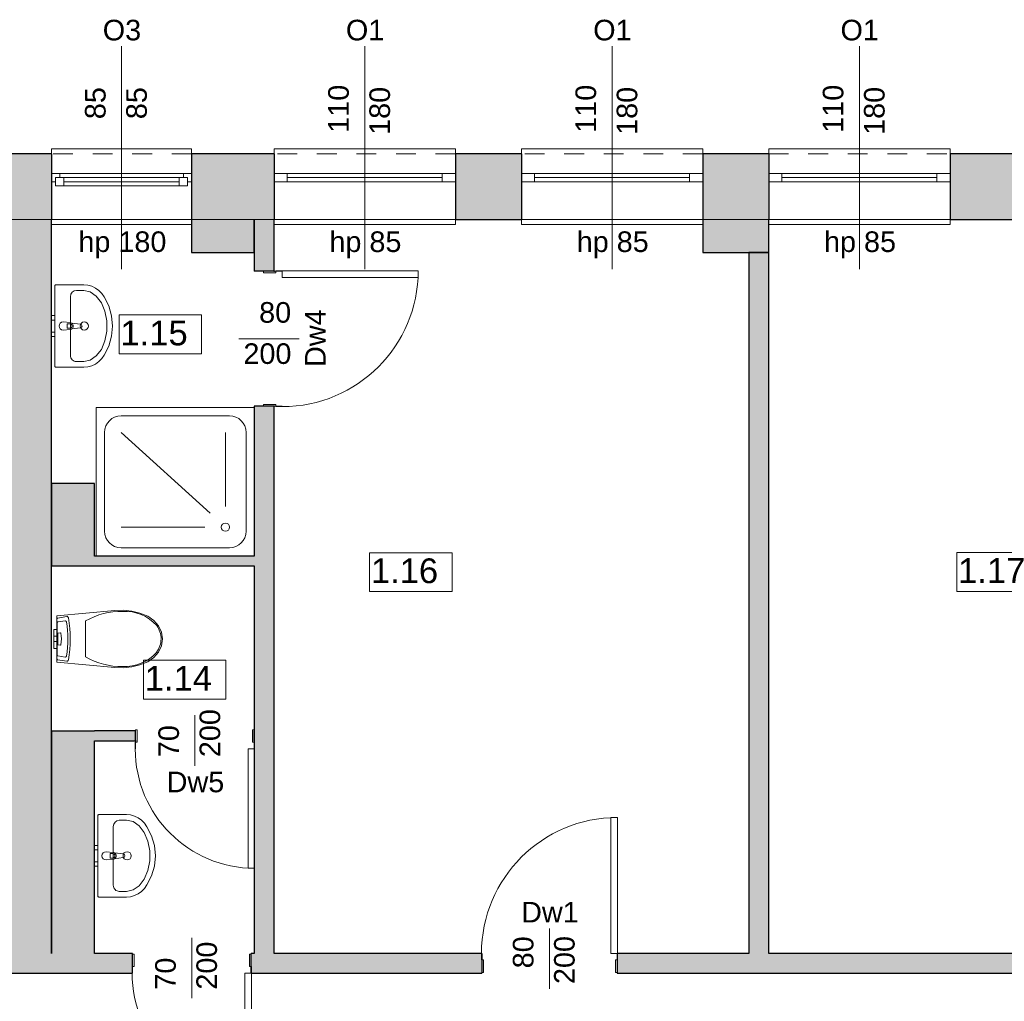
# Model space of a CAD drawing. Header units: centimetres. Extents: x -25572 to 23555, y -2435 to 15405.
# Tile 14 of 134: x 6644 to 7241, y 92 to 687. Entities that reach past the tile are written whole.
import ezdxf

# ---------------------------------------------------------------- set-up
doc = ezdxf.new("R2010")
doc.units = ezdxf.units.CM
doc.header["$MEASUREMENT"] = 0
doc.linetypes.add('Przerywana', pattern=[24, 12, -12])
for name, color, linetype, lineweight in [('Nowe_0_Nr_pióra__75', 6, 'Continuous', 15), ('Nowe_210-A Pomieszczenia_Nr_pióra__41', 7, 'Continuous', 15), ('Nowe_220-A Ściany_Nr_pióra__19', 255, 'Continuous', 0), ('Nowe_220-A Ściany_Nr_pióra__23', 7, 'Continuous', 15), ('Nowe_220-A Ściany_Nr_pióra__27', 7, 'Continuous', 25), ('Nowe_220-A Ściany_Nr_pióra__3', 7, 'Continuous', 13), ('Nowe_220-A Ściany_Nr_pióra__7', 7, 'Continuous', 13), ('Nowe_450-K Stropy_Nr_pióra__89', 7, 'Continuous', 13)]:
    doc.layers.add(name, color=color, linetype=linetype, lineweight=lineweight)
doc.layers.add('Nowe_220-A Ściany_Nr_pióra__45', color=7, linetype='Continuous', lineweight=15, true_color=0x40a5ff)
doc.styles.add('STYL_AUTOMATYCZNY_6', font='arial.ttf')

msp = doc.modelspace()

# ---------------------------------------------------------------- hatches: boundary and pattern name
at = {"layer": 'Nowe_220-A Ściany_Nr_pióra__19', "linetype": 'Continuous', "lineweight": 0}
for points in [[(6596.38, 606), (6596.38, 566), (6663.38, 566), (6663.38, 606)], [(6748.38, 606), (6748.38, 546), (6786.38, 546), (6786.38, 606)], [(6786.38, 606), (6786.38, 566), (6798.38, 566), (6798.38, 606)], [(6908.38, 606), (6908.38, 566), (6948.38, 566), (6948.38, 606)], [(7058.38, 606), (7058.38, 546), (7098.38, 546), (7098.38, 606)], [(7208.38, 606), (7208.38, 566), (7248.38, 566), (7248.38, 606)], [(6663.38, 121), (6663.38, 566), (6639.38, 566), (6639.38, 121)], [(6798.38, 566), (6786.38, 566), (6786.38, 534.8), (6798.38, 534.8)], [(7098.38, 121), (7098.38, 546.12), (7086.38, 546.12), (7086.38, 121)], [(6798.38, 452.8), (6786.38, 452.8), (6786.38, 121), (6798.38, 121)], [(6689.38, 362), (6689.38, 406), (6663.38, 406), (6663.38, 362)], [(6689.38, 362), (6663.38, 356), (6689.38, 356)], [(6689.38, 362), (6663.38, 362), (6663.38, 356)], [(6689.38, 356), (6786.38, 356), (6786.38, 362), (6689.38, 362)], [(6689.38, 256), (6663.38, 256), (6689.38, 250)], [(6663.38, 250), (6689.38, 250), (6663.38, 256)], [(6714.38, 256), (6689.38, 256), (6689.38, 250), (6714.38, 250)], [(6663.38, 250), (6663.38, 121), (6689.38, 121), (6689.38, 250)], [(6663.38, 121), (6639.38, 109), (6663.38, 109)], [(6639.38, 121), (6639.38, 109), (6663.38, 121)], [(6663.38, 109), (6712.43, 109), (6712.43, 121), (6663.38, 121)], [(6784.43, 109), (6924.38, 109), (6924.38, 121), (6784.43, 121)], [(7006.38, 121), (7006.38, 109), (7268.38, 109), (7268.38, 121)]]:
    msp.add_hatch(color=255, dxfattribs=at).paths.add_polyline_path(points)

# ---------------------------------------------------------------- linework, layer by layer
at = {"layer": 'Nowe_0_Nr_pióra__75', "color": 6, "linetype": 'Continuous', "lineweight": 15}
for p, q in [((6682.88, 523.05), (6678.5, 523.05)), ((6686.88, 522.18), (6682.88, 523.05)), ((6690.56, 519.62), (6686.88, 522.18)), ((6693.62, 515.6), (6690.56, 519.62)), ((6674.85, 483.66), (6674.85, 519.26)), ((6695.81, 510.43), (6693.62, 515.6)), ((6696.95, 504.53), (6695.81, 510.43)), ((6672.97, 502.82), (6674.46, 502.82)), ((6672.97, 500.1), (6672.97, 502.82)), ((6696.95, 498.39), (6696.95, 504.53)), ((6674.46, 500.1), (6672.97, 500.1)), ((6695.81, 492.49), (6696.95, 498.39)), ((6693.62, 487.32), (6695.81, 492.49)), ((6690.56, 483.3), (6693.62, 487.32)), ((6678.5, 479.87), (6682.88, 479.87)), ((6682.88, 479.87), (6686.88, 480.74)), ((6686.88, 480.74), (6690.56, 483.3)), ((6771.38, 447), (6705.56, 447)), ((6695.56, 437), (6695.56, 377)), ((6759.6, 387.88), (6705.56, 437)), ((6768.88, 392), (6768.88, 437)), ((6781.38, 377), (6781.38, 437)), ((6756.38, 379.5), (6705.56, 379.5)), ((6705.56, 367), (6771.38, 367)), ((6671.68, 322.72), (6667.17, 322)), ((6684, 322.59), (6684, 311.69)), ((6664.7, 315.72), (6664.7, 317.39)), ((6666.7, 317.39), (6664.7, 317.39)), ((6666.7, 315.72), (6666.7, 317.39)), ((6666.81, 321.58), (6666.81, 301.8)), ((6664.7, 313.29), (6664.7, 315.72)), ((6664.7, 312.82), (6664.7, 313.29)), ((6666.7, 313.29), (6664.7, 313.29)), ((6664.7, 311.69), (6664.7, 312.82)), ((6664.7, 310.56), (6664.7, 311.69)), ((6664.7, 310.09), (6664.7, 310.56)), ((6666.7, 313.29), (6666.7, 315.72)), ((6666.7, 312.82), (6666.7, 313.29)), ((6666.7, 311.69), (6666.7, 312.82)), ((6666.7, 310.56), (6666.7, 311.69)), ((6666.7, 310.09), (6666.7, 310.56)), ((6667.11, 315.06), (6667.11, 308.33)), ((6668.79, 315.47), (6667.24, 315.23)), ((6684, 311.69), (6684, 300.8)), ((6666.7, 310.09), (6664.7, 310.09)), ((6664.7, 307.66), (6664.7, 310.09)), ((6664.7, 305.99), (6664.7, 307.66)), ((6666.7, 305.99), (6664.7, 305.99)), ((6666.7, 307.66), (6666.7, 310.09)), ((6666.7, 305.99), (6666.7, 307.66)), ((6667.24, 308.16), (6668.79, 307.91)), ((6667.17, 301.39), (6671.68, 300.66)), ((6700.85, 162.36), (6700.85, 197.97)), ((6708.88, 201.76), (6704.5, 201.76)), ((6712.88, 200.88), (6708.88, 201.76)), ((6716.56, 198.33), (6712.88, 200.88)), ((6719.62, 194.3), (6716.56, 198.33)), ((6721.81, 189.13), (6719.62, 194.3)), ((6722.95, 183.24), (6721.81, 189.13)), ((6698.97, 181.53), (6700.46, 181.53)), ((6698.97, 178.81), (6698.97, 181.53)), ((6722.95, 177.09), (6722.95, 183.24)), ((6700.46, 178.81), (6698.97, 178.81)), ((6721.81, 171.2), (6722.95, 177.09)), ((6719.62, 166.03), (6721.81, 171.2)), ((6712.88, 159.45), (6716.56, 162)), ((6716.56, 162), (6719.62, 166.03)), ((6704.5, 158.57), (6708.88, 158.57)), ((6708.88, 158.57), (6712.88, 159.45))]:
    msp.add_line(p, q, dxfattribs=at)
for points in [[(6682.88, 526.46), (6666.1, 526.46), (6665.98, 526.45), (6665.86, 526.41), (6665.74, 526.36), (6665.64, 526.28), (6665.55, 526.19), (6665.47, 526.08), (6665.42, 525.96), (6665.39, 525.83), (6665.38, 525.7), (6665.38, 501.46), (6665.38, 477.22), (6665.39, 477.09), (6665.42, 476.96), (6665.47, 476.84), (6665.55, 476.73), (6665.64, 476.64), (6665.74, 476.56), (6665.86, 476.5), (6665.98, 476.47), (6666.1, 476.46), (6682.88, 476.46), (6685.35, 476.68), (6687.74, 477.34), (6690, 478.42), (6692.04, 479.88), (6693.81, 481.69), (6695.25, 483.78), (6698.06, 489.29), (6699.79, 495.26), (6700.38, 501.46), (6699.79, 507.66), (6698.06, 513.63), (6695.25, 519.14), (6693.81, 521.23), (6692.04, 523.04), (6690, 524.5), (6687.74, 525.58), (6685.35, 526.24)], [(6665.38, 505.11), (6665.38, 507.81), (6663.38, 507.81), (6663.38, 505.11)], [(6665.38, 495.11), (6665.38, 497.81), (6663.38, 497.81), (6663.38, 495.11)], [(6786.38, 452), (6690.56, 452), (6690.56, 362), (6786.38, 362)], [(6712.04, 294.75), (6717.02, 295.99), (6721.71, 297.89), (6725.43, 300.45), (6728.28, 303.76), (6730.08, 307.59), (6730.7, 311.69), (6730.08, 315.8), (6728.28, 319.63), (6725.43, 322.93), (6721.71, 325.49), (6717.02, 327.39), (6712.04, 328.63), (6706.91, 329.18), (6701.74, 329.03), (6666.7, 325.79), (6666.7, 297.59), (6701.74, 294.36), (6706.91, 294.2)], [(6674.1, 302.11), (6674.43, 305.29), (6674.63, 308.49), (6674.7, 311.69), (6674.63, 314.9), (6674.43, 318.09), (6674.1, 321.27), (6673.64, 324.43), (6673.52, 324.78), (6673.3, 325.06), (6673.01, 325.21), (6672.69, 325.23), (6667.07, 324.33), (6666.92, 324.27), (6666.8, 324.16), (6666.73, 324.01), (6666.7, 323.83), (6666.7, 299.55), (6666.73, 299.37), (6666.8, 299.22), (6666.92, 299.11), (6667.07, 299.05), (6672.69, 298.15), (6673.01, 298.17), (6673.3, 298.33), (6673.52, 298.6), (6673.64, 298.95)], [(6708.88, 205.17), (6692.1, 205.17), (6691.98, 205.15), (6691.86, 205.12), (6691.74, 205.06), (6691.64, 204.99), (6691.55, 204.89), (6691.47, 204.79), (6691.42, 204.67), (6691.39, 204.54), (6691.38, 204.41), (6691.38, 180.17), (6691.38, 155.92), (6691.39, 155.79), (6691.42, 155.66), (6691.47, 155.54), (6691.55, 155.44), (6691.64, 155.34), (6691.74, 155.27), (6691.86, 155.21), (6691.98, 155.18), (6692.1, 155.17), (6708.88, 155.17), (6711.35, 155.39), (6713.74, 156.05), (6716, 157.12), (6718.04, 158.59), (6719.81, 160.39), (6721.25, 162.49), (6724.06, 167.99), (6725.79, 173.96), (6726.38, 180.17), (6725.79, 186.37), (6724.06, 192.34), (6721.25, 197.84), (6719.81, 199.94), (6718.04, 201.74), (6716, 203.21), (6713.74, 204.28), (6711.35, 204.94)], [(6691.38, 183.82), (6691.38, 186.52), (6689.38, 186.52), (6689.38, 183.82)], [(6691.38, 173.82), (6691.38, 176.52), (6689.38, 176.52), (6689.38, 173.82)]]:
    msp.add_lwpolyline(points, close=True, dxfattribs=at)
for points in [[(6670.48, 498.96), (6674.68, 499.36, 0.12102), (6675.63, 499.69), (6680.92, 500.35, 0.882566), (6680.92, 502.57), (6675.63, 503.23, 0.12102), (6674.68, 503.56), (6670.48, 503.96, 1)], [(6696.48, 177.67), (6700.68, 178.07, 0.12102), (6701.63, 178.39), (6706.92, 179.06, 0.882566), (6706.92, 181.28), (6701.63, 181.94, 0.12102), (6700.68, 182.27), (6696.48, 182.67, 1)]]:
    msp.add_lwpolyline(points, format="xyb", close=True, dxfattribs=at)
for centre in [(6683.24, 501.46), (6768.88, 379.5), (6709.24, 180.17)]:
    msp.add_circle(centre, 2.5, dxfattribs=at)
for centre, radius, start, end in [((6674.46, 501.46), 1.36, 270, 90), ((6674.49, 501.46), 2.11, 302.77103, 57.22897), ((6705.56, 437), 10, 90, 180), ((6771.38, 437), 10, 0, 90), ((6705.56, 377), 10, 180, 270), ((6771.38, 377), 10, 270, 0), ((6700.46, 180.17), 1.36, 270, 90), ((6700.49, 180.17), 2.11, 302.77103, 57.22897)]:
    msp.add_arc(centre, radius, start, end, dxfattribs=at)
for centre, major_axis, ratio, start_param, end_param in [((6678.5, 519.26), (0, 3.79), 0.9625, 0, 1.570796), ((6678.5, 483.66), (0, 3.79), 0.9625, 1.570796, 3.141593), ((6705.49, 285.88), (42.55, 0), 0.999377, 1.547178, 2.100199), ((6707.93, 302.74), (25.71, 0), 0.999377, 0.725935, 1.626524), ((6671.79, 321.95), (0, 0.78), 0.851064, 4.845981, 6.446102), ((6667.16, 321.58), (0, 0.42), 0.851064, 6.254649, 7.840563), ((6626.8, 311.69), (0, 54.63), 0.851064, 4.52152, 4.903258), ((6715.98, 311.61), (13.86, 0), 0.999377, 0.005861, 0.632505), ((6667.26, 315.06), (0, 0.172), 0.851064, 0.13597, 1.57062), ((6668.82, 315.2), (0, 0.281), 0.851064, 5.059777, 6.425172), ((6653.19, 311.69), (0, 18.98), 0.851064, 4.521515, 4.903263), ((6715.97, 311.77), (13.86, 0), 0.999377, 5.650681, 6.277325), ((6667.26, 308.33), (0, 0.172), 0.851064, 1.570973, 3.005623), ((6668.82, 308.19), (0, 0.281), 0.851064, 2.999606, 4.365001), ((6667.16, 301.81), (0, 0.42), 0.851064, 1.584215, 3.170129), ((6671.79, 301.43), (0, 0.78), 0.851064, 2.978676, 4.578797), ((6705.49, 337.5), (42.55, 0), 0.999377, 4.182984, 4.736005), ((6707.93, 320.64), (25.71, 0), 0.999377, 4.656658, 5.557246), ((6704.5, 197.97), (0, 3.79), 0.9625, 0, 1.570796), ((6704.5, 162.36), (0, 3.79), 0.9625, 1.570796, 3.141593)]:
    msp.add_ellipse(centre, major_axis=major_axis, ratio=ratio, start_param=start_param, end_param=end_param, dxfattribs=at)
at = {"layer": 'Nowe_210-A Pomieszczenia_Nr_pióra__41', "color": 7, "linetype": 'Continuous', "lineweight": 15}
for p, q in [((6704.42, 508.18), (6754.45, 508.18)), ((6704.42, 484.61), (6704.42, 508.18)), ((6754.45, 508.18), (6754.45, 484.61)), ((6754.45, 484.61), (6704.42, 484.61)), ((6856.32, 363.98), (6906.35, 363.98)), ((6856.32, 340.4), (6856.32, 363.98)), ((6906.35, 363.98), (6906.35, 340.4)), ((7212.47, 364.13), (7262.5, 364.13)), ((7212.47, 340.56), (7212.47, 364.13)), ((7262.5, 340.56), (7212.47, 340.56)), ((6906.35, 340.4), (6856.32, 340.4)), ((6719.15, 298.76), (6769.19, 298.76)), ((6719.15, 275.19), (6719.15, 298.76)), ((6769.19, 298.76), (6769.19, 275.19)), ((6769.19, 275.19), (6719.15, 275.19))]:
    msp.add_line(p, q, dxfattribs=at)
at = {"layer": 'Nowe_220-A Ściany_Nr_pióra__23', "color": 7, "linetype": 'Continuous', "lineweight": 15}
for p, q in [((6663.38, 594), (6668.38, 594)), ((6668.38, 591.5), (6665.88, 591.5)), ((6665.88, 591.5), (6665.88, 589)), ((6665.88, 591.5), (6670.88, 591.5)), ((6665.88, 586.5), (6665.88, 591.5)), ((6668.38, 594), (6668.38, 591.5)), ((6670.88, 591.5), (6670.88, 586.5)), ((6670.88, 591.5), (6740.88, 591.5)), ((6740.88, 586.5), (6740.88, 591.5)), ((6740.88, 591.5), (6745.88, 591.5)), ((6743.38, 591.5), (6743.38, 594)), ((6743.38, 594), (6748.38, 594)), ((6745.88, 591.5), (6743.38, 591.5)), ((6745.88, 589), (6745.88, 591.5)), ((6745.88, 591.5), (6745.88, 586.5)), ((6798.38, 594), (6806.38, 594)), ((6806.38, 594), (6806.38, 589)), ((6900.38, 589), (6900.38, 594)), ((6900.38, 594), (6908.38, 594)), ((6948.38, 594), (6956.38, 594)), ((6956.38, 594), (6956.38, 589)), ((7050.38, 589), (7050.38, 594)), ((7050.38, 594), (7058.38, 594)), ((7106.38, 594), (7098.38, 594)), ((7106.38, 589), (7106.38, 594)), ((7208.38, 594), (7200.38, 594)), ((7200.38, 594), (7200.38, 589)), ((6665.88, 589), (6663.38, 589)), ((6670.88, 586.5), (6665.88, 586.5)), ((6740.88, 589), (6670.88, 589)), ((6740.88, 586.5), (6670.88, 586.5)), ((6745.88, 586.5), (6740.88, 586.5)), ((6748.38, 589), (6745.88, 589)), ((6806.38, 589), (6798.38, 589)), ((6908.38, 589), (6900.38, 589)), ((6956.38, 589), (6948.38, 589)), ((7058.38, 589), (7050.38, 589)), ((7098.38, 589), (7106.38, 589)), ((7200.38, 589), (7208.38, 589)), ((6791.88, 534.8), (6803.38, 534.8)), ((6791.88, 533.8), (6791.88, 534.8)), ((6799.38, 533.8), (6791.88, 533.8)), ((6803.38, 535), (6799.38, 535)), ((6799.38, 535), (6799.38, 533.8)), ((6803.38, 534.8), (6803.38, 535)), ((6791.88, 453.8), (6799.38, 453.8)), ((6791.88, 452.8), (6791.88, 453.8)), ((6803.38, 452.8), (6791.88, 452.8)), ((6799.38, 453.8), (6799.38, 452.6)), ((6799.38, 452.6), (6803.38, 452.6)), ((6803.38, 452.6), (6803.38, 452.8)), ((6714.38, 245), (6714.38, 256.5)), ((6714.38, 256.5), (6715.38, 256.5)), ((6715.38, 256.5), (6715.38, 249)), ((6785.38, 249), (6785.38, 256.5)), ((6785.38, 256.5), (6786.38, 256.5)), ((6786.38, 256.5), (6786.38, 245)), ((6715.38, 249), (6714.18, 249)), ((6714.18, 249), (6714.18, 245)), ((6714.18, 245), (6714.38, 245)), ((6786.58, 249), (6785.38, 249)), ((6786.38, 245), (6786.58, 245)), ((6786.58, 245), (6786.58, 249)), ((6712.43, 109), (6712.43, 120.5)), ((6712.43, 120.5), (6713.43, 120.5)), ((6713.43, 120.5), (6713.43, 113)), ((6783.43, 113), (6783.43, 120.5)), ((6783.43, 120.5), (6784.43, 120.5)), ((6784.43, 120.5), (6784.43, 109)), ((6924.18, 117), (6924.18, 121)), ((6924.18, 121), (6924.38, 121)), ((6924.38, 121), (6924.38, 109.5)), ((7006.38, 109.5), (7006.38, 121)), ((7006.38, 121), (7006.58, 121)), ((7006.58, 121), (7006.58, 117)), ((6925.38, 117), (6924.18, 117)), ((6925.38, 109.5), (6925.38, 117)), ((7006.58, 117), (7005.38, 117)), ((7005.38, 117), (7005.38, 109.5)), ((6713.43, 113), (6712.23, 113)), ((6712.23, 113), (6712.23, 109)), ((6712.23, 109), (6712.43, 109)), ((6784.63, 113), (6783.43, 113)), ((6784.43, 109), (6784.63, 109)), ((6784.63, 109), (6784.63, 113)), ((6924.38, 109.5), (6925.38, 109.5)), ((7005.38, 109.5), (7006.38, 109.5))]:
    msp.add_line(p, q, dxfattribs=at)
at = {"layer": 'Nowe_220-A Ściany_Nr_pióra__27', "color": 7, "linetype": 'Continuous', "lineweight": 25}
for p, q in [((6663.38, 606), (6663.38, 594)), ((6663.38, 606), (6663.38, 594)), ((6748.38, 606), (6748.38, 594)), ((6748.38, 606), (6748.38, 594)), ((6798.38, 606), (6798.38, 594)), ((6798.38, 606), (6798.38, 594)), ((6908.38, 606), (6908.38, 594)), ((6908.38, 606), (6908.38, 594)), ((6948.38, 606), (6948.38, 594)), ((6948.38, 606), (6948.38, 594)), ((7058.38, 606), (7058.38, 594)), ((7058.38, 606), (7058.38, 594)), ((7098.38, 606), (7098.38, 594)), ((7098.38, 606), (7098.38, 594)), ((7208.38, 606), (7208.38, 594)), ((7208.38, 606), (7208.38, 594)), ((6663.38, 594), (6663.38, 589)), ((6663.38, 594), (6663.38, 589)), ((6663.38, 594), (6663.38, 589)), ((6748.38, 594), (6748.38, 589)), ((6748.38, 594), (6748.38, 589)), ((6748.38, 594), (6748.38, 589)), ((6798.38, 594), (6798.38, 589)), ((6798.38, 594), (6798.38, 589)), ((6798.38, 594), (6798.38, 589)), ((6908.38, 594), (6908.38, 589)), ((6908.38, 594), (6908.38, 589)), ((6908.38, 594), (6908.38, 589)), ((6948.38, 594), (6948.38, 589)), ((6948.38, 594), (6948.38, 589)), ((6948.38, 594), (6948.38, 589)), ((7058.38, 594), (7058.38, 589)), ((7058.38, 594), (7058.38, 589)), ((7058.38, 594), (7058.38, 589)), ((7098.38, 594), (7098.38, 589)), ((7098.38, 594), (7098.38, 589)), ((7098.38, 594), (7098.38, 589)), ((7208.38, 594), (7208.38, 589)), ((7208.38, 594), (7208.38, 589)), ((7208.38, 594), (7208.38, 589)), ((6663.38, 589), (6663.38, 566)), ((6663.38, 589), (6663.38, 566)), ((6748.38, 589), (6748.38, 566)), ((6748.38, 589), (6748.38, 566)), ((6798.38, 589), (6798.38, 566)), ((6798.38, 589), (6798.38, 566)), ((6908.38, 589), (6908.38, 566)), ((6908.38, 589), (6908.38, 566)), ((6948.38, 589), (6948.38, 566)), ((6948.38, 589), (6948.38, 566)), ((7058.38, 589), (7058.38, 566)), ((7058.38, 589), (7058.38, 566)), ((7098.38, 589), (7098.38, 566)), ((7098.38, 589), (7098.38, 566)), ((7208.38, 589), (7208.38, 566)), ((7208.38, 589), (7208.38, 566)), ((6791.88, 534.8), (6786.38, 534.8)), ((6791.88, 534.8), (6786.38, 534.8)), ((6798.38, 534.8), (6791.88, 534.8)), ((6798.38, 534.8), (6791.88, 534.8)), ((6798.38, 534.8), (6791.88, 534.8)), ((6791.88, 452.8), (6786.38, 452.8)), ((6791.88, 452.8), (6786.38, 452.8)), ((6798.38, 452.8), (6791.88, 452.8)), ((6798.38, 452.8), (6791.88, 452.8)), ((6798.38, 452.8), (6791.88, 452.8)), ((6714.38, 250), (6714.38, 256)), ((6714.38, 250), (6714.38, 256)), ((6714.38, 250), (6714.38, 256)), ((6786.38, 250), (6786.38, 256)), ((6786.38, 250), (6786.38, 256)), ((6786.38, 250), (6786.38, 256)), ((6712.43, 120.5), (6712.43, 121)), ((6712.43, 120.5), (6712.43, 121)), ((6712.43, 109), (6712.43, 120.5)), ((6712.43, 109), (6712.43, 120.5)), ((6712.43, 109), (6712.43, 120.5)), ((6784.43, 120.5), (6784.43, 121)), ((6784.43, 120.5), (6784.43, 121)), ((6784.43, 109), (6784.43, 120.5)), ((6784.43, 109), (6784.43, 120.5)), ((6784.43, 109), (6784.43, 120.5)), ((6924.38, 121), (6924.38, 109.5)), ((6924.38, 121), (6924.38, 109.5)), ((6924.38, 121), (6924.38, 109.5)), ((7006.38, 121), (7006.38, 109.5)), ((7006.38, 121), (7006.38, 109.5)), ((7006.38, 121), (7006.38, 109.5)), ((6924.38, 109.5), (6924.38, 109)), ((6924.38, 109.5), (6924.38, 109)), ((7006.38, 109.5), (7006.38, 109)), ((7006.38, 109.5), (7006.38, 109))]:
    msp.add_line(p, q, dxfattribs=at)
for points in [[(6663.38, 606), (6596.38, 606)], [(6786.38, 606), (6748.38, 606)], [(6798.38, 606), (6786.38, 606)], [(6948.38, 606), (6908.38, 606)], [(7098.38, 606), (7058.38, 606)], [(7248.38, 606), (7208.38, 606)], [(6663.38, 121), (6663.38, 566)], [(6748.38, 566), (6748.38, 546)], [(6786.38, 566), (6786.38, 534.8)], [(6786.38, 546), (6786.38, 566)], [(6798.38, 534.8), (6798.38, 566)], [(6908.38, 566), (6948.38, 566)], [(7058.38, 566), (7058.38, 546)], [(7098.38, 546), (7098.38, 566)], [(7208.38, 566), (7248.38, 566)], [(6748.38, 546), (6786.38, 546)], [(7058.38, 546), (7098.38, 546)], [(7098.38, 546.12), (7086.38, 546.12)], [(7086.38, 546.12), (7086.38, 121)], [(7098.38, 121), (7098.38, 546.12)], [(6786.38, 452.8), (6786.38, 362)], [(6798.38, 121), (6798.38, 452.8)], [(6689.38, 406), (6663.38, 406)], [(6663.38, 406), (6663.38, 356)], [(6689.38, 362), (6689.38, 406)], [(6786.38, 362), (6689.38, 362)], [(6663.38, 356), (6689.38, 356)], [(6689.38, 356), (6786.38, 356)], [(6786.38, 356), (6786.38, 121)], [(6663.38, 256), (6689.38, 256)], [(6663.38, 256), (6663.38, 121)], [(6714.38, 256), (6689.38, 256)], [(6689.38, 121), (6689.38, 250)], [(6689.38, 250), (6714.38, 250)], [(6712.43, 121), (6689.38, 121)], [(6786.38, 121), (6784.43, 121)], [(6924.38, 121), (6798.38, 121)], [(7086.38, 121), (7006.38, 121)], [(7268.38, 121), (7098.38, 121)], [(6639.38, 109), (6663.38, 109)], [(6663.38, 109), (6712.43, 109)], [(6784.43, 109), (6924.38, 109)], [(7006.38, 109), (7268.38, 109)]]:
    msp.add_lwpolyline(points, dxfattribs=at)
for p in [(6798.38, 534.8), (6798.38, 534.8), (6798.38, 452.8), (6798.38, 452.8), (6714.38, 250), (6714.38, 250), (6786.38, 250), (6786.38, 250)]:
    msp.add_point(p, dxfattribs=at)
at = {"layer": 'Nowe_220-A Ściany_Nr_pióra__3', "color": 7, "linetype": 'Continuous', "lineweight": 13}
for p, q in [((6748.38, 609), (6663.38, 609)), ((6663.38, 609), (6663.38, 606)), ((6748.38, 606), (6748.38, 609)), ((6908.38, 609), (6798.38, 609)), ((6798.38, 609), (6798.38, 606)), ((6908.38, 606), (6908.38, 609)), ((7058.38, 609), (6948.38, 609)), ((6948.38, 609), (6948.38, 606)), ((7058.38, 606), (7058.38, 609)), ((7098.38, 606), (7098.38, 609)), ((7098.38, 609), (7208.38, 609)), ((7208.38, 609), (7208.38, 606)), ((6668.38, 594), (6743.38, 594)), ((6806.38, 594), (6900.38, 594)), ((6900.38, 591.5), (6806.38, 591.5)), ((6956.38, 594), (7050.38, 594)), ((7050.38, 591.5), (6956.38, 591.5)), ((7200.38, 594), (7106.38, 594)), ((7106.38, 591.5), (7200.38, 591.5)), ((6740.88, 586.5), (6670.88, 586.5)), ((6900.38, 589), (6806.38, 589)), ((7050.38, 589), (6956.38, 589)), ((7106.38, 589), (7200.38, 589)), ((6663.38, 563), (6663.38, 566)), ((6748.38, 563), (6663.38, 563)), ((6748.38, 566), (6748.38, 563)), ((6798.38, 563), (6798.38, 566)), ((6908.38, 563), (6798.38, 563)), ((6908.38, 566), (6908.38, 563)), ((6948.38, 563), (6948.38, 566)), ((7058.38, 563), (6948.38, 563)), ((7058.38, 566), (7058.38, 563)), ((7098.38, 566), (7098.38, 563)), ((7098.38, 563), (7208.38, 563)), ((7208.38, 563), (7208.38, 566)), ((6885.78, 535), (6803.38, 535)), ((6803.38, 535), (6803.38, 531)), ((6885.78, 531), (6885.78, 535)), ((6803.38, 531), (6885.78, 531)), ((6786.58, 245), (6782.58, 245)), ((6782.58, 245), (6782.58, 172.6)), ((6786.58, 172.6), (6786.58, 245)), ((7002.58, 121), (7002.58, 203.4)), ((7002.58, 203.4), (7006.58, 203.4)), ((7006.58, 203.4), (7006.58, 121)), ((6782.58, 172.6), (6786.58, 172.6)), ((7006.58, 121), (7002.58, 121)), ((6784.63, 109), (6780.63, 109)), ((6780.63, 109), (6780.63, 36.6)), ((6784.63, 36.6), (6784.63, 109))]:
    msp.add_line(p, q, dxfattribs=at)
at = {"layer": 'Nowe_220-A Ściany_Nr_pióra__3', "color": 7, "linetype": 'Przerywana', "lineweight": 13}
for p, q in [((6748.38, 606), (6663.38, 606)), ((6908.38, 606), (6798.38, 606)), ((7058.38, 606), (6948.38, 606)), ((7098.38, 606), (7208.38, 606)), ((6748.38, 566), (6663.38, 566)), ((6908.38, 566), (6798.38, 566)), ((7058.38, 566), (6948.38, 566)), ((7098.38, 566), (7208.38, 566))]:
    msp.add_line(p, q, dxfattribs=at)
at = {"layer": 'Nowe_220-A Ściany_Nr_pióra__3', "color": 7, "linetype": 'Continuous', "lineweight": 13}
for centre, radius, start, end in [((6803.38, 535), 82.4, 270, 0), ((6786.58, 245), 72.4, 180, 270), ((7006.58, 121), 82.4, 90, 180), ((6784.63, 109), 72.4, 180, 270)]:
    msp.add_arc(centre, radius, start, end, dxfattribs=at)
at = {"layer": 'Nowe_220-A Ściany_Nr_pióra__45', "color": 161, "linetype": 'Continuous', "lineweight": 15, "true_color": 0x40a5ff}
for p, q in [((6705.88, 671.18), (6705.88, 536)), ((6853.38, 671.18), (6853.38, 536)), ((7003.38, 671.18), (7003.38, 536)), ((7153.38, 671.18), (7153.38, 536)), ((6813.55, 493.8), (6776.92, 493.8)), ((6750.38, 234.82), (6750.38, 265.46)), ((6965.38, 136.18), (6965.38, 99.54)), ((6748.43, 93.82), (6748.43, 130.46))]:
    msp.add_line(p, q, dxfattribs=at)
at = {"layer": 'Nowe_450-K Stropy_Nr_pióra__89', "color": 7, "linetype": 'Continuous', "lineweight": 13}
for points in [[(6369.38, -610), (10868.76, -610), (10868.76, -11), (10901.38, -11), (10901.38, 566), (6369.38, 566)], [(6369.38, -610), (10868.76, -610), (10868.76, -11), (10901.38, -11), (10901.38, 566), (6369.38, 566)], [(6369.38, 566), (6369.38, -610), (10868.76, -610), (10868.76, -11), (10901.38, -11), (10901.38, 566)]]:
    msp.add_lwpolyline(points, close=True, dxfattribs=at)

# ---------------------------------------------------------------- texts
at = {"layer": 'Nowe_210-A Pomieszczenia_Nr_pióra__41', "color": 7, "linetype": 'Continuous', "lineweight": 15, "char_height": 15, "attachment_point": 2, "style": 'STYL_AUTOMATYCZNY_6'}
for s, insert in [('\\A1;{\\pqc;\\pt0,25;\\fArial|b0|i0|c238|p0;\\W1.000000;1.15\\fArial|b0|i0|c238|p0;\\W1.000000;\\A1{\\H.66x;\\S^  ;}\\fArial|b0|i0|c238|p0;\\W1.000000;\\fArial|b0|i0|c238|p0;\\W1.000000;\\A1{\\H.66x;\\S^  ;}}', (6729.43, 504.75)), ('\\A1;{\\pqc;\\pt0,25;\\fArial|b0|i0|c238|p0;\\W1.000000;1.16\\fArial|b0|i0|c238|p0;\\W1.000000;\\A1{\\H.66x;\\S^  ;}\\fArial|b0|i0|c238|p0;\\W1.000000;\\fArial|b0|i0|c238|p0;\\W1.000000;\\A1{\\H.66x;\\S^  ;}}', (6881.33, 360.55)), ('\\A1;{\\pqc;\\pt0,25;\\fArial|b0|i0|c238|p0;\\W1.000000;1.17\\fArial|b0|i0|c238|p0;\\W1.000000;\\A1{\\H.66x;\\S^  ;}\\fArial|b0|i0|c238|p0;\\W1.000000;\\fArial|b0|i0|c238|p0;\\W1.000000;\\A1{\\H.66x;\\S^  ;}}', (7237.49, 360.7)), ('\\A1;{\\pqc;\\pt0,25;\\fArial|b0|i0|c238|p0;\\W1.000000;1.14\\fArial|b0|i0|c238|p0;\\W1.000000;\\A1{\\H.66x;\\S^  ;}\\fArial|b0|i0|c238|p0;\\W1.000000;\\fArial|b0|i0|c238|p0;\\W1.000000;\\A1{\\H.66x;\\S^  ;}}', (6744.17, 295.33))]:
    msp.add_mtext(s, dxfattribs=dict(at, insert=insert))
at = {"layer": 'Nowe_220-A Ściany_Nr_pióra__7', "color": 7, "linetype": 'Continuous', "lineweight": 13, "char_height": 12.5, "attachment_point": 7, "style": 'STYL_AUTOMATYCZNY_6'}
for s, insert in [('\\A1;{\\pql;\\pt0;\\fArial|b0|i0|c238|p0;\\W1.000000;O3\\fArial|b0|i0|c238|p0;\\W1.000000;\\fArial|b0|i0|c238|p0;\\W1.000000;\\fArial|b0|i0|c238|p0;\\W1.000000;}', (6694.44, 674.53)), ('\\A1;{\\pql;\\pt0;\\fArial|b0|i0|c238|p0;\\W1.000000;O1\\fArial|b0|i0|c238|p0;\\W1.000000;\\fArial|b0|i0|c238|p0;\\W1.000000;\\fArial|b0|i0|c238|p0;\\W1.000000;}', (6841.94, 674.54)), ('\\A1;{\\pql;\\pt0;\\fArial|b0|i0|c238|p0;\\W1.000000;O1\\fArial|b0|i0|c238|p0;\\W1.000000;\\fArial|b0|i0|c238|p0;\\W1.000000;\\fArial|b0|i0|c238|p0;\\W1.000000;}', (6991.94, 674.54)), ('\\A1;{\\pql;\\pt0;\\fArial|b0|i0|c238|p0;\\W1.000000;O1\\fArial|b0|i0|c238|p0;\\W1.000000;\\fArial|b0|i0|c238|p0;\\W1.000000;\\fArial|b0|i0|c238|p0;\\W1.000000;}', (7141.94, 674.54)), ('\\A1;{\\pql;\\pt0;\\fArial|b0|i0|c238|p0;\\W1.000000;hp 180\\fArial|b0|i0|c238|p0;\\W1.000000;\\A1{\\H.66x;\\S^  ;}\\fArial|b0|i0|c238|p0;\\W1.000000;\\fArial|b0|i0|c238|p0;\\W1.000000;}', (6679.66, 542.59)), ('\\A1;{\\pql;\\pt0;\\fArial|b0|i0|c238|p0;\\W1.000000;hp 85\\fArial|b0|i0|c238|p0;\\W1.000000;\\A1{\\H.66x;\\S^  ;}\\fArial|b0|i0|c238|p0;\\W1.000000;\\fArial|b0|i0|c238|p0;\\W1.000000;}', (6831.93, 542.59)), ('\\A1;{\\pql;\\pt0;\\fArial|b0|i0|c238|p0;\\W1.000000;hp 85\\fArial|b0|i0|c238|p0;\\W1.000000;\\A1{\\H.66x;\\S^  ;}\\fArial|b0|i0|c238|p0;\\W1.000000;\\fArial|b0|i0|c238|p0;\\W1.000000;}', (6981.93, 542.59)), ('\\A1;{\\pql;\\pt0;\\fArial|b0|i0|c238|p0;\\W1.000000;hp 85\\fArial|b0|i0|c238|p0;\\W1.000000;\\A1{\\H.66x;\\S^  ;}\\fArial|b0|i0|c238|p0;\\W1.000000;\\fArial|b0|i0|c238|p0;\\W1.000000;}', (7131.93, 542.59)), ('\\A1;{\\pql;\\pt0;\\fArial|b0|i0|c238|p0;\\W1.000000;80\\fArial|b0|i0|c238|p0;\\W1.000000;\\A1{\\H.66x;\\S^  ;}\\fArial|b0|i0|c238|p0;\\W1.000000;\\fArial|b0|i0|c238|p0;\\W1.000000;}', (6789.31, 499.84)), ('\\A1;{\\pql;\\pt0;\\fArial|b0|i0|c238|p0;\\W1.000000;200\\fArial|b0|i0|c238|p0;\\W1.000000;\\A1{\\H.66x;\\S^  ;}\\fArial|b0|i0|c238|p0;\\W1.000000;\\fArial|b0|i0|c238|p0;\\W1.000000;}', (6779.77, 474.84)), ('\\A1;{\\pql;\\pt0;\\fArial|b0|i0|c238|p0;\\W1.000000;Dw5\\fArial|b0|i0|c238|p0;\\W1.000000;\\fArial|b0|i0|c238|p0;\\W1.000000;\\fArial|b0|i0|c238|p0;\\W1.000000;}', (6733.23, 218.54)), ('\\A1;{\\pql;\\pt0;\\fArial|b0|i0|c238|p0;\\W1.000000;Dw1\\fArial|b0|i0|c238|p0;\\W1.000000;\\fArial|b0|i0|c238|p0;\\W1.000000;\\fArial|b0|i0|c238|p0;\\W1.000000;}', (6948.23, 139.75))]:
    msp.add_mtext(s, dxfattribs=dict(at, insert=insert))
at = {"layer": 'Nowe_220-A Ściany_Nr_pióra__7', "color": 7, "linetype": 'Continuous', "lineweight": 13, "char_height": 12.5, "attachment_point": 7, "rotation": 90, "style": 'STYL_AUTOMATYCZNY_6'}
for s, insert in [('\\A1;{\\pql;\\pt0;\\fArial|b0|i0|c238|p0;\\W1.000000;85\\fArial|b0|i0|c238|p0;\\W1.000000;\\A1{\\H.66x;\\S^  ;}\\fArial|b0|i0|c238|p0;\\W1.000000;\\fArial|b0|i0|c238|p0;\\W1.000000;}', (6699.83, 626.93)), ('\\A1;{\\pql;\\pt0;\\fArial|b0|i0|c238|p0;\\W1.000000;85\\fArial|b0|i0|c238|p0;\\W1.000000;\\A1{\\H.66x;\\S^  ;}\\fArial|b0|i0|c238|p0;\\W1.000000;\\fArial|b0|i0|c238|p0;\\W1.000000;}', (6724.83, 626.93)), ('\\A1;{\\pql;\\pt0;\\fArial|b0|i0|c238|p0;\\W1.000000;110\\fArial|b0|i0|c238|p0;\\W1.000000;\\A1{\\H.66x;\\S^  ;}\\fArial|b0|i0|c238|p0;\\W1.000000;\\fArial|b0|i0|c238|p0;\\W1.000000;}', (6847.33, 618.67)), ('\\A1;{\\pql;\\pt0;\\fArial|b0|i0|c238|p0;\\W1.000000;180\\fArial|b0|i0|c238|p0;\\W1.000000;\\A1{\\H.66x;\\S^  ;}\\fArial|b0|i0|c238|p0;\\W1.000000;\\fArial|b0|i0|c238|p0;\\W1.000000;}', (6872.33, 617.4)), ('\\A1;{\\pql;\\pt0;\\fArial|b0|i0|c238|p0;\\W1.000000;110\\fArial|b0|i0|c238|p0;\\W1.000000;\\A1{\\H.66x;\\S^  ;}\\fArial|b0|i0|c238|p0;\\W1.000000;\\fArial|b0|i0|c238|p0;\\W1.000000;}', (6997.33, 618.67)), ('\\A1;{\\pql;\\pt0;\\fArial|b0|i0|c238|p0;\\W1.000000;180\\fArial|b0|i0|c238|p0;\\W1.000000;\\A1{\\H.66x;\\S^  ;}\\fArial|b0|i0|c238|p0;\\W1.000000;\\fArial|b0|i0|c238|p0;\\W1.000000;}', (7022.33, 617.4)), ('\\A1;{\\pql;\\pt0;\\fArial|b0|i0|c238|p0;\\W1.000000;110\\fArial|b0|i0|c238|p0;\\W1.000000;\\A1{\\H.66x;\\S^  ;}\\fArial|b0|i0|c238|p0;\\W1.000000;\\fArial|b0|i0|c238|p0;\\W1.000000;}', (7147.33, 618.67)), ('\\A1;{\\pql;\\pt0;\\fArial|b0|i0|c238|p0;\\W1.000000;180\\fArial|b0|i0|c238|p0;\\W1.000000;\\A1{\\H.66x;\\S^  ;}\\fArial|b0|i0|c238|p0;\\W1.000000;\\fArial|b0|i0|c238|p0;\\W1.000000;}', (7172.33, 617.4)), ('\\A1;{\\pql;\\pt0;\\fArial|b0|i0|c238|p0;\\W1.000000;Dw4\\fArial|b0|i0|c238|p0;\\W1.000000;\\fArial|b0|i0|c238|p0;\\W1.000000;\\fArial|b0|i0|c238|p0;\\W1.000000;}', (6829.63, 476.65)), ('\\A1;{\\pql;\\pt0;\\fArial|b0|i0|c238|p0;\\W1.000000;200\\fArial|b0|i0|c238|p0;\\W1.000000;\\A1{\\H.66x;\\S^  ;}\\fArial|b0|i0|c238|p0;\\W1.000000;\\fArial|b0|i0|c238|p0;\\W1.000000;}', (6769.33, 240)), ('\\A1;{\\pql;\\pt0;\\fArial|b0|i0|c238|p0;\\W1.000000;70\\fArial|b0|i0|c238|p0;\\W1.000000;\\A1{\\H.66x;\\S^  ;}\\fArial|b0|i0|c238|p0;\\W1.000000;\\fArial|b0|i0|c238|p0;\\W1.000000;}', (6744.33, 240)), ('\\A1;{\\pql;\\pt0;\\fArial|b0|i0|c238|p0;\\W1.000000;200\\fArial|b0|i0|c238|p0;\\W1.000000;\\A1{\\H.66x;\\S^  ;}\\fArial|b0|i0|c238|p0;\\W1.000000;\\fArial|b0|i0|c238|p0;\\W1.000000;}', (6767.39, 99)), ('\\A1;{\\pql;\\pt0;\\fArial|b0|i0|c238|p0;\\W1.000000;80\\fArial|b0|i0|c238|p0;\\W1.000000;\\A1{\\H.66x;\\S^  ;}\\fArial|b0|i0|c238|p0;\\W1.000000;\\fArial|b0|i0|c238|p0;\\W1.000000;}', (6959.33, 111.93)), ('\\A1;{\\pql;\\pt0;\\fArial|b0|i0|c238|p0;\\W1.000000;200\\fArial|b0|i0|c238|p0;\\W1.000000;\\A1{\\H.66x;\\S^  ;}\\fArial|b0|i0|c238|p0;\\W1.000000;\\fArial|b0|i0|c238|p0;\\W1.000000;}', (6984.33, 102.4)), ('\\A1;{\\pql;\\pt0;\\fArial|b0|i0|c238|p0;\\W1.000000;70\\fArial|b0|i0|c238|p0;\\W1.000000;\\A1{\\H.66x;\\S^  ;}\\fArial|b0|i0|c238|p0;\\W1.000000;\\fArial|b0|i0|c238|p0;\\W1.000000;}', (6742.39, 99))]:
    msp.add_mtext(s, dxfattribs=dict(at, insert=insert))

doc.saveas('drawing.dxf')
